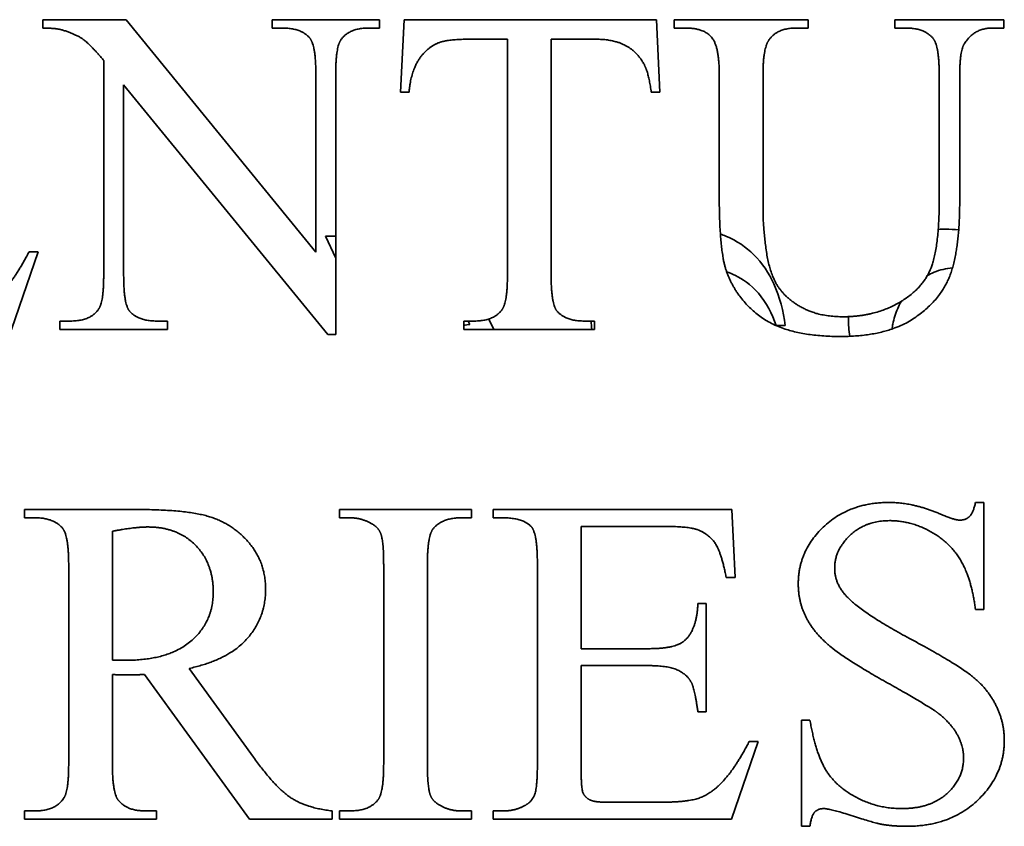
# Model space of a CAD drawing. Header units: millimetres. Extents: x 1093 to 1707, y 705 to 1275.
# Tile 4 of 5: x 1512 to 1576, y 1078 to 1130. Entities that reach past the tile are written whole.
import ezdxf

# ---------------------------------------------------------------- set-up
doc = ezdxf.new("R2010")
doc.units = ezdxf.units.MM
doc.header["$LTSCALE"] = 6.666667
doc.layers.add('Krawędzie widoczne(ISO)', color=7, linetype='Continuous', lineweight=35, true_color=0x262659)

msp = doc.modelspace()

# ---------------------------------------------------------------- linework, layer by layer
at = {"layer": 'Krawędzie widoczne(ISO)'}
for p, q in [((1513.556, 1129.832), (1518.948, 1129.832)), ((1513.556, 1129.292), (1513.556, 1129.832)), ((1518.948, 1129.832), (1531.203, 1114.815)), ((1528.376, 1129.832), (1535.321, 1129.832)), ((1528.376, 1129.292), (1528.376, 1129.832)), ((1535.321, 1129.832), (1535.321, 1129.292)), ((1536.677, 1125.142), (1536.905, 1129.832)), ((1536.905, 1129.832), (1553.229, 1129.832)), ((1553.229, 1129.832), (1553.441, 1125.142)), ((1554.373, 1129.292), (1554.373, 1129.832)), ((1554.373, 1129.832), (1563.017, 1129.832)), ((1563.017, 1129.832), (1563.017, 1129.292)), ((1568.637, 1129.832), (1575.68, 1129.832)), ((1568.637, 1129.292), (1568.637, 1129.832)), ((1575.68, 1129.832), (1575.68, 1129.292)), ((1529.062, 1129.292), (1528.376, 1129.292)), ((1535.321, 1129.292), (1534.618, 1129.292)), ((1555.124, 1129.292), (1554.373, 1129.292)), ((1563.017, 1129.292), (1562.249, 1129.292)), ((1569.389, 1129.292), (1568.637, 1129.292)), ((1575.68, 1129.292), (1574.928, 1129.292)), ((1543.588, 1128.574), (1541.187, 1128.574)), ((1543.588, 1113.296), (1543.588, 1128.574)), ((1546.415, 1128.574), (1546.415, 1113.296)), ((1549.226, 1128.574), (1546.415, 1128.574)), ((1517.494, 1113.296), (1517.494, 1127.201)), ((1531.203, 1114.815), (1531.203, 1126.368)), ((1532.494, 1126.368), (1532.494, 1109.505)), ((1557.281, 1118.476), (1557.281, 1126.286)), ((1560.108, 1126.286), (1560.108, 1117.577)), ((1571.497, 1118.198), (1571.497, 1126.286)), ((1572.821, 1126.172), (1572.821, 1118.067)), ((1531.971, 1109.505), (1518.785, 1125.616)), ((1518.785, 1125.616), (1518.785, 1113.296)), ((1537.232, 1125.142), (1536.677, 1125.142)), ((1553.441, 1125.142), (1552.886, 1125.142)), ((1532.494, 1114.424), (1531.838, 1115.856)), ((1531.838, 1115.856), (1532.494, 1115.856)), ((1513.262, 1114.848), (1511.53, 1109.832)), ((1512.673, 1114.848), (1513.262, 1114.848)), ((1514.667, 1110.371), (1515.353, 1110.371)), ((1514.667, 1109.832), (1514.667, 1110.371)), ((1520.909, 1110.371), (1521.611, 1110.371)), ((1521.611, 1110.371), (1521.611, 1109.832)), ((1540.762, 1110.371), (1541.464, 1110.371)), ((1540.762, 1109.832), (1540.762, 1110.371)), ((1541.167, 1110.158), (1541.062, 1110.371)), ((1542.379, 1110.499), (1542.709, 1109.832)), ((1548.539, 1110.371), (1549.226, 1110.371)), ((1549.226, 1110.371), (1549.226, 1109.832)), ((1561.549, 1110.087), (1560.956, 1110.087)), ((1521.611, 1109.832), (1514.667, 1109.832)), ((1532.494, 1109.505), (1531.971, 1109.505)), ((1549.226, 1109.832), (1540.762, 1109.832)), ((1573.842, 1098.656), (1574.381, 1098.656)), ((1574.381, 1098.656), (1574.381, 1091.745)), ((1512.371, 1098.199), (1519.642, 1098.199)), ((1512.371, 1097.66), (1512.371, 1098.199)), ((1532.731, 1098.199), (1541.276, 1098.199)), ((1532.731, 1097.66), (1532.731, 1098.199)), ((1541.276, 1098.199), (1541.276, 1097.66)), ((1542.665, 1098.199), (1558.09, 1098.199)), ((1542.665, 1097.66), (1542.665, 1098.199)), ((1558.09, 1098.199), (1558.303, 1093.803)), ((1513.123, 1097.66), (1512.371, 1097.66)), ((1533.433, 1097.66), (1532.731, 1097.66)), ((1541.276, 1097.66), (1540.557, 1097.66)), ((1543.368, 1097.66), (1542.665, 1097.66)), ((1518.057, 1096.794), (1518.057, 1088.477)), ((1548.352, 1097.104), (1548.352, 1089.212)), ((1553.842, 1097.104), (1548.352, 1097.104)), ((1515.231, 1081.745), (1515.231, 1094.653)), ((1535.59, 1081.745), (1535.59, 1094.653)), ((1538.417, 1094.653), (1538.417, 1081.745)), ((1545.525, 1081.745), (1545.525, 1094.718)), ((1558.303, 1093.803), (1557.731, 1093.803)), ((1555.901, 1092.12), (1556.44, 1092.12)), ((1556.44, 1092.12), (1556.44, 1085.143)), ((1574.381, 1091.745), (1573.842, 1091.745)), ((1548.352, 1089.212), (1552.747, 1089.212)), ((1523.025, 1087.937), (1527.175, 1082.202)), ((1548.352, 1088.117), (1548.352, 1081.532)), ((1552.747, 1088.117), (1548.352, 1088.117)), ((1518.057, 1087.545), (1518.057, 1081.745)), ((1526.914, 1078.199), (1520.133, 1087.545)), ((1556.44, 1085.143), (1555.901, 1085.143)), ((1562.6, 1084.604), (1563.139, 1084.604)), ((1562.6, 1077.741), (1562.6, 1084.604)), ((1559.806, 1083.215), (1558.074, 1078.199)), ((1559.218, 1083.215), (1559.806, 1083.215)), ((1512.371, 1078.738), (1513.123, 1078.738)), ((1512.371, 1078.199), (1512.371, 1078.738)), ((1520.133, 1078.738), (1520.917, 1078.738)), ((1520.917, 1078.738), (1520.917, 1078.199)), ((1532.257, 1078.738), (1532.257, 1078.199)), ((1532.731, 1078.738), (1533.433, 1078.738)), ((1532.731, 1078.199), (1532.731, 1078.738)), ((1540.557, 1078.738), (1541.276, 1078.738)), ((1541.276, 1078.738), (1541.276, 1078.199)), ((1542.665, 1078.738), (1543.368, 1078.738)), ((1542.665, 1078.199), (1542.665, 1078.738)), ((1550.002, 1079.294), (1553.401, 1079.294)), ((1520.917, 1078.199), (1512.371, 1078.199)), ((1532.257, 1078.199), (1526.914, 1078.199)), ((1541.276, 1078.199), (1532.731, 1078.199)), ((1558.074, 1078.199), (1542.665, 1078.199)), ((1563.139, 1077.741), (1562.6, 1077.741))]:
    msp.add_line(p, q, dxfattribs=at)
for points, degree in [([(1514.847, 1129.162), (1514.422, 1129.292), (1513.556, 1129.292)], 2), ([(1517.494, 1127.201), (1516.628, 1128.23), (1515.729, 1128.884), (1514.847, 1129.162)], 2), ([(1530.794, 1128.672), (1530.239, 1129.292), (1529.062, 1129.292)], 2), ([(1534.618, 1129.292), (1533.343, 1129.292), (1532.821, 1128.525)], 2), ([(1557.281, 1126.286), (1557.281, 1128.132), (1556.268, 1129.292), (1555.124, 1129.292)], 2), ([(1562.249, 1129.292), (1561.007, 1129.292), (1560.484, 1128.508)], 2), ([(1571.088, 1128.639), (1570.517, 1129.292), (1569.389, 1129.292)], 2), ([(1574.928, 1129.292), (1573.752, 1129.292), (1573.131, 1128.296)], 2), ([(1531.203, 1126.368), (1531.203, 1128.214), (1530.794, 1128.672)], 2), ([(1532.821, 1128.525), (1532.494, 1128.051), (1532.494, 1126.368)], 2), ([(1539.193, 1128.361), (1538.425, 1128.083), (1537.347, 1126.498), (1537.232, 1125.142)], 2), ([(1541.187, 1128.574), (1539.781, 1128.574), (1539.193, 1128.361)], 2), ([(1552.445, 1126.907), (1551.987, 1127.757), (1550.468, 1128.574), (1549.226, 1128.574)], 2), ([(1560.484, 1128.508), (1560.108, 1127.969), (1560.108, 1126.286)], 2), ([(1571.497, 1126.286), (1571.497, 1128.165), (1571.088, 1128.639)], 2), ([(1573.131, 1128.296), (1572.821, 1127.838), (1572.821, 1126.172)], 2), ([(1552.886, 1125.142), (1552.722, 1126.368), (1552.445, 1126.907)], 2), ([(1557.755, 1113.557), (1557.281, 1114.864), (1557.281, 1118.476)], 2), ([(1565.304, 1110.649), (1567.265, 1110.649), (1570.353, 1112.364), (1571.497, 1115.028), (1571.497, 1118.198)], 2), ([(1560.108, 1117.577), (1560.108, 1116.417), (1560.533, 1113.41), (1561.66, 1111.743), (1563.768, 1110.649), (1565.304, 1110.649)], 2), ([(1572.821, 1118.067), (1572.821, 1115.06), (1571.628, 1111.743), (1568.131, 1109.374), (1565.124, 1109.374)], 2), ([(1571.434, 1116.292), (1571.59, 1116.301), (1571.746, 1116.305), (1571.902, 1116.305)], 3), ([(1571.902, 1116.305), (1572.19, 1116.305), (1572.475, 1116.29), (1572.758, 1116.256)], 3), ([(1510.794, 1112.087), (1511.709, 1113.002), (1512.673, 1114.848)], 2), ([(1517.167, 1111.139), (1517.494, 1111.613), (1517.494, 1113.296)], 2), ([(1518.785, 1113.296), (1518.785, 1111.449), (1519.177, 1110.992)], 2), ([(1543.262, 1111.139), (1543.588, 1111.613), (1543.588, 1113.296)], 2), ([(1546.415, 1113.296), (1546.415, 1111.449), (1546.807, 1110.992)], 2), ([(1565.124, 1109.374), (1561.856, 1109.374), (1558.458, 1111.645), (1557.755, 1113.557)], 2), ([(1515.353, 1110.371), (1516.644, 1110.371), (1517.167, 1111.139)], 2), ([(1519.177, 1110.992), (1519.749, 1110.371), (1520.909, 1110.371)], 2), ([(1541.464, 1110.371), (1542.739, 1110.371), (1543.262, 1111.139)], 2), ([(1546.807, 1110.992), (1547.379, 1110.371), (1548.539, 1110.371)], 2), ([(1565.629, 1110.536), (1565.629, 1110.576), (1565.63, 1110.615), (1565.63, 1110.655)], 3), ([(1565.721, 1109.386), (1565.66, 1109.766), (1565.629, 1110.149), (1565.629, 1110.536)], 3), ([(1540.762, 1110.094), (1540.896, 1110.117), (1541.032, 1110.139), (1541.167, 1110.158)], 3), ([(1549.038, 1109.832), (1549.02, 1110.011), (1549.01, 1110.19), (1549.005, 1110.371)], 3), ([(1562.387, 1093.395), (1562.387, 1095.552), (1565.704, 1098.656), (1568.27, 1098.656)], 2), ([(1568.27, 1098.656), (1569.855, 1098.656), (1571.652, 1097.872)], 2), ([(1572.829, 1097.513), (1573.204, 1097.513), (1573.695, 1097.97), (1573.842, 1098.656)], 2), ([(1519.642, 1098.199), (1522.829, 1098.199), (1525.852, 1097.267), (1527.959, 1094.784), (1527.959, 1093.052)], 2), ([(1571.652, 1097.872), (1572.486, 1097.513), (1572.829, 1097.513)], 2), ([(1514.822, 1097.006), (1514.25, 1097.66), (1513.123, 1097.66)], 2), ([(1534.789, 1097.3), (1534.152, 1097.66), (1533.433, 1097.66)], 2), ([(1535.394, 1096.663), (1535.247, 1097.039), (1534.789, 1097.3)], 2), ([(1540.557, 1097.66), (1539.348, 1097.66), (1538.776, 1096.941)], 2), ([(1545.149, 1097.071), (1544.61, 1097.66), (1543.368, 1097.66)], 2), ([(1568.286, 1097.48), (1566.75, 1097.48), (1564.74, 1095.601), (1564.74, 1094.408)], 2), ([(1573.842, 1091.745), (1573.58, 1093.738), (1572.191, 1096.091), (1569.659, 1097.48), (1568.286, 1097.48)], 2), ([(1515.231, 1094.653), (1515.231, 1096.549), (1514.822, 1097.006)], 2), ([(1520.345, 1097.071), (1519.495, 1097.071), (1518.057, 1096.794)], 2), ([(1524.577, 1092.856), (1524.577, 1094.735), (1522.257, 1097.071), (1520.345, 1097.071)], 2), ([(1535.59, 1094.653), (1535.59, 1096.173), (1535.394, 1096.663)], 2), ([(1538.776, 1096.941), (1538.417, 1096.467), (1538.417, 1094.653)], 2), ([(1545.525, 1094.718), (1545.525, 1096.63), (1545.149, 1097.071)], 2), ([(1555.933, 1096.875), (1555.345, 1097.104), (1553.842, 1097.104)], 2), ([(1557.731, 1093.803), (1557.42, 1095.388), (1556.669, 1096.565), (1555.933, 1096.875)], 2), ([(1564.74, 1094.408), (1564.74, 1093.493), (1565.378, 1092.741)], 2), ([(1571.407, 1085.062), (1570.835, 1085.503), (1565.688, 1088.379), (1563.515, 1090.094), (1562.387, 1092.153), (1562.387, 1093.395)], 2), ([(1518.874, 1088.46), (1521.701, 1088.46), (1524.577, 1090.944), (1524.577, 1092.856)], 2), ([(1527.959, 1093.052), (1527.959, 1091.205), (1525.557, 1088.493), (1523.025, 1087.937)], 2), ([(1565.378, 1092.741), (1566.293, 1091.63), (1569.74, 1089.784)], 2), ([(1555.035, 1089.735), (1555.819, 1090.405), (1555.901, 1092.12)], 2), ([(1552.747, 1089.212), (1554.463, 1089.212), (1555.035, 1089.735)], 2), ([(1569.74, 1089.784), (1572.535, 1088.281), (1574.593, 1086.679), (1575.704, 1084.49), (1575.704, 1083.297)], 2), ([(1518.057, 1088.477), (1518.335, 1088.477), (1518.744, 1088.46), (1518.874, 1088.46)], 2), ([(1555.492, 1087.006), (1555.214, 1087.529), (1554.005, 1088.117), (1552.747, 1088.117)], 2), ([(1518.923, 1087.513), (1518.727, 1087.513), (1518.286, 1087.529), (1518.057, 1087.545)], 2), ([(1520.133, 1087.545), (1519.381, 1087.513), (1518.923, 1087.513)], 2), ([(1555.901, 1085.143), (1555.688, 1086.598), (1555.492, 1087.006)], 2), ([(1573.074, 1082.169), (1573.074, 1082.905), (1572.257, 1084.408), (1571.407, 1085.062)], 2), ([(1563.139, 1084.604), (1563.515, 1082.447), (1564.822, 1080.307), (1567.502, 1078.885), (1569.087, 1078.885)], 2), ([(1557.338, 1080.454), (1558.254, 1081.369), (1559.218, 1083.215)], 2), ([(1575.704, 1083.297), (1575.704, 1081.026), (1572.175, 1077.741), (1569.397, 1077.741)], 2), ([(1527.175, 1082.202), (1528.597, 1080.225), (1530.623, 1078.918), (1532.257, 1078.738)], 2), ([(1569.087, 1078.885), (1570.933, 1078.885), (1573.074, 1080.83), (1573.074, 1082.169)], 2), ([(1514.92, 1079.571), (1515.231, 1080.029), (1515.231, 1081.745)], 2), ([(1518.057, 1081.745), (1518.057, 1079.849), (1518.466, 1079.392)], 2), ([(1535.231, 1079.457), (1535.59, 1079.931), (1535.59, 1081.745)], 2), ([(1538.417, 1081.745), (1538.417, 1080.225), (1538.613, 1079.735)], 2), ([(1544.708, 1079.081), (1545.182, 1079.326), (1545.525, 1080.274), (1545.525, 1081.745)], 2), ([(1548.352, 1081.532), (1548.352, 1080.209), (1548.58, 1079.637), (1549.185, 1079.294), (1550.002, 1079.294)], 2), ([(1553.401, 1079.294), (1555.1, 1079.294), (1556.636, 1079.767), (1557.338, 1080.454)], 2), ([(1513.123, 1078.738), (1514.381, 1078.738), (1514.92, 1079.571)], 2), ([(1518.466, 1079.392), (1519.021, 1078.738), (1520.133, 1078.738)], 2), ([(1533.433, 1078.738), (1534.675, 1078.738), (1535.231, 1079.457)], 2), ([(1538.613, 1079.735), (1538.76, 1079.359), (1539.218, 1079.098)], 2), ([(1539.218, 1079.098), (1539.855, 1078.738), (1540.557, 1078.738)], 2), ([(1543.368, 1078.738), (1544.087, 1078.738), (1544.708, 1079.081)], 2), ([(1564.038, 1078.885), (1563.678, 1078.885), (1563.237, 1078.444), (1563.139, 1077.741)], 2), ([(1567.763, 1077.872), (1567.306, 1077.954), (1564.43, 1078.885), (1564.038, 1078.885)], 2), ([(1569.397, 1077.741), (1568.531, 1077.741), (1567.763, 1077.872)], 2)]:
    msp.add_open_spline(points, degree=degree, dxfattribs=at)
for points, knots in [([(1557.355, 1115.985), (1557.473, 1115.945), (1557.59, 1115.902), (1558.416, 1115.561), (1559.011, 1115.142), (1560.057, 1114.116), (1560.484, 1113.477), (1561.194, 1111.926), (1561.423, 1111.006), (1561.549, 1110.087)], [0.2131766, 0.2131766, 0.2131766, 0.2131766, 0.2507873, 0.2507873, 0.481234, 0.481234, 0.7410171, 0.7410171, 1.0516717, 1.0516717, 1.0516717, 1.0516717]), ([(1572.355, 1113.808), (1571.945, 1113.772), (1571.546, 1113.678), (1571.013, 1113.456), (1570.87, 1113.386), (1570.732, 1113.308)], [0.0394637, 0.0394637, 0.0394637, 0.0394637, 0.164571, 0.164571, 0.2126978, 0.2126978, 0.2126978, 0.2126978]), ([(1560.956, 1110.087), (1560.697, 1110.842), (1560.329, 1111.558), (1559.3, 1112.747), (1558.761, 1113.096), (1558.137, 1113.411), (1557.948, 1113.491), (1557.755, 1113.558)], [0, 0, 0, 0, 0.2394623, 0.2394623, 0.4713899, 0.4713899, 0.5683478, 0.5683478, 0.5683478, 0.5683478]), ([(1569.055, 1111.65), (1568.95, 1111.471), (1568.872, 1111.312), (1568.672, 1110.858), (1568.57, 1110.52), (1568.481, 1110.068), (1568.464, 1109.963), (1568.45, 1109.857)], [0.4768828, 0.4768828, 0.4768828, 0.4768828, 0.5687875, 0.5687875, 0.7985181, 0.7985181, 0.8678378, 0.8678378, 0.8678378, 0.8678378])]:
    msp.add_open_spline(points, degree=3, knots=knots, dxfattribs=at)

doc.saveas('drawing.dxf')
